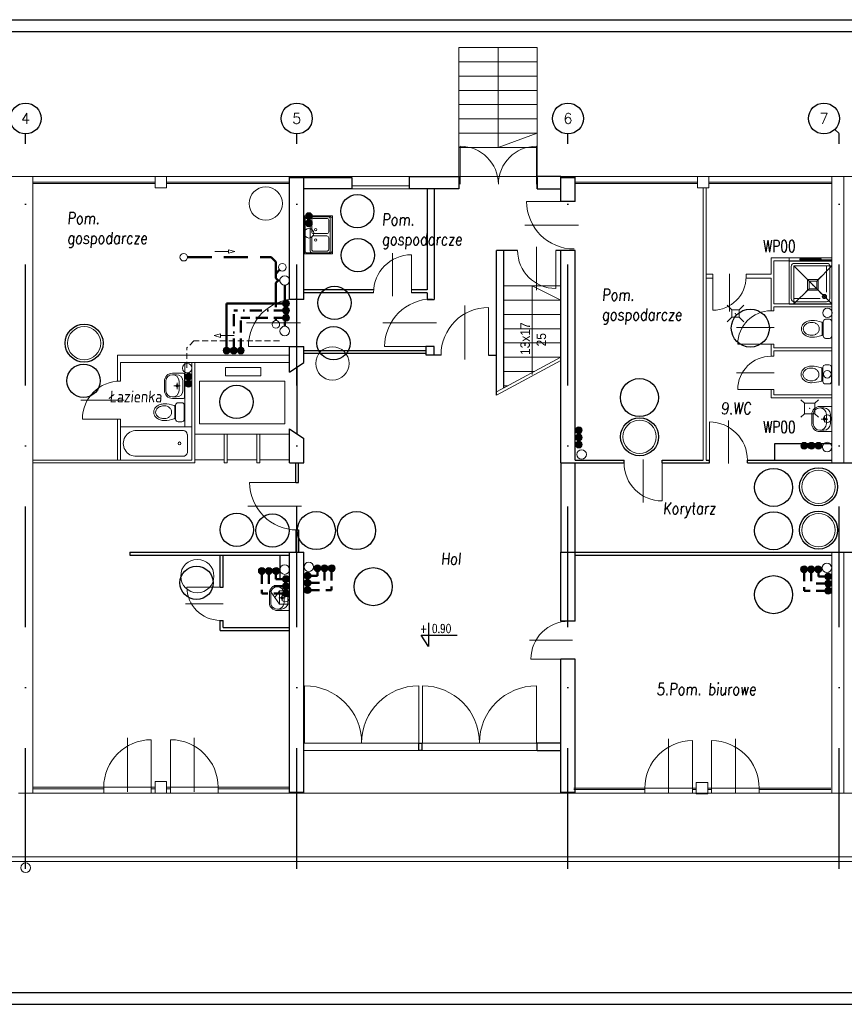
# Model space of a CAD drawing. Header units: millimetres. Extents: x -6513 to 30474, y -6915 to 65597.
# Tile 37 of 256: x -902 to 831, y 541 to 2610. Entities that reach past the tile are written whole.
import ezdxf
from ezdxf.enums import TextEntityAlignment as Align

# ---------------------------------------------------------------- set-up
doc = ezdxf.new("R2010")
doc.units = ezdxf.units.MM
for name, pattern in [('DASHDOTX2', [50.8, 25.4, -12.7, 0, -12.7]), ('DASHEDX2', [38.1, 25.4, -12.7]), ('HIDDEN', [0.375, 0.25, -0.125])]:
    doc.linetypes.add(name, pattern=pattern)
doc.layers.get('0').update_dxf_attribs({"color": 8})
for name, color, linetype, lineweight in [('A-opis', 8, 'Continuous', 25), ('A_cienka', 8, 'Continuous', 5), ('A_linia przekroj', 8, 'Continuous', 25), ('A_meble', 8, 'Continuous', 0), ('A_opisy', 8, 'Continuous', 13), ('A_warstwy', 8, 'Continuous', 9), ('A_widok', 8, 'Continuous', 13), ('CH-KD-ZEWN-RD', 8, 'Continuous', 20), ('CH-KS-WEWN-ISTN-PION-NR', 8, 'Continuous', 20), ('CH-KS-WEWN-ISTN-PRZEWÓD-EL-POMOCNICZE', 8, 'Continuous', 9), ('CH-KS-WEWN-ISTN-PRZEWÓD-NAD-POSADZKĄ', 8, 'HIDDEN', 13), ('CH-KS-WEWN-ISTN-PRZYBORY', 8, 'Continuous', 9), ('CH-KS-WEWN-ISTN-WPUST', 8, 'Continuous', 13), ('CH-KS-WEWN-PION', 8, 'Continuous', 20), ('CH-KS-WEWN-PION-NR', 8, 'Continuous', 25), ('CH-KS-WEWN-PODEJŚCIA', 8, 'Continuous', 20), ('CH-KS-WEWN-PRZEWÓD-EL-POMOCNICZE', 8, 'Continuous', 20), ('CH-KS-WEWN-PRZEWÓD-NAD-POSADZKĄ', 8, 'DASHEDX2', 50), ('CH-KS-WEWN-WPUST', 8, 'Continuous', 20), ('CH-KS-WEWN-WPUST-NR', 8, 'Continuous', 20), ('CH-W-WEWN-INOX-PION', 8, 'Continuous', 20), ('CH-W-WEWN-INOX-PION-NR', 8, 'Continuous', 25), ('CH-W-WEWN-INOX-PRZEWÓD-CIEPŁA', 8, 'DASHEDX2', 50), ('CH-W-WEWN-INOX-PRZEWÓD-CYRKULACJA', 8, 'DASHDOTX2', 50), ('CH-W-WEWN-INOX-PRZEWÓD-ZIMNA', 8, 'Continuous', 50), ('CH-W-WEWN-ISTN-BATERIE', 8, 'Continuous', 9), ('R-TABELKA', 8, 'Continuous', 25), ('snitarne archwig nowe', 8, 'Continuous', 9)]:
    doc.layers.add(name, color=color, linetype=linetype, lineweight=lineweight)
doc.layers.add('A-osie', color=8, linetype='DASHDOTX2')
doc.styles.add('ROMA', font='romans.shx', dxfattribs={"width": 0.75})
doc.styles.add('ROMANSS', font='romans.shx', dxfattribs={"width": 0.8, "oblique": 5})
doc.styles.add('SIMPLEXD', font='SIMPLEX.SHX', dxfattribs={"width": 0.6})
doc.styles.get("Standard").update_dxf_attribs({"font": 'txt.shx', "width": 0.9})
doc.styles.add('styl Arial', font='ARIAL.TTF', dxfattribs={"width": 0.9})

# ---------------------------------------------------------------- blocks, each defined once
blk = doc.blocks.new('drzwi schem')
at = {"color": 252, "ltscale": 10}
blk.add_line((0.5, -0.093), (0.5, 1.04), dxfattribs=at)
at = {"color": 252}
blk.add_line((0, 0), (0, 1), dxfattribs=at)
blk.add_arc((0, 0), 1, 0, 90, dxfattribs=at)
blk = doc.blocks.new('SAN8')
at = {"layer": 'CH-KS-WEWN-ISTN-PRZYBORY'}
for p, q in [((-24, -0.268), (-23, 0)), ((-23, 0), (23, 0)), ((23, 0), (24, -0.268)), ((-25, -2), (-24.7321, -1)), ((-25, -24), (-25, -2)), ((-24.7321, -1), (-24, -0.268)), ((-22.1111, -16.1989), (-22.1111, -24.1146)), ((-9.1111, -3.1989), (9.1111, -3.1989)), ((8.9289, -10.9324), (-8.9289, -10.9324)), ((5.8704, -14.7992), (-6.4336, -14.7992)), ((-1.6996, -14.0952), (-1.8397, -14.7992)), ((-1.8397, -14.7992), (-1.6996, -15.5032)), ((-1.3009, -13.4984), (-1.6996, -14.0952)), ((-1.6996, -15.5032), (-1.3009, -16.1)), ((-0.704, -13.0995), (-1.3009, -13.4984)), ((-1.3009, -16.1), (-0.704, -16.4988)), ((0, -12.9595), (-0.704, -13.0995)), ((-0.704, -16.4988), (0, -16.6389)), ((0, -21.4207), (0, -8.4592)), ((0.704, -13.0995), (0, -12.9595)), ((0, -16.6389), (0.704, -16.4988)), ((1.3009, -13.4984), (0.704, -13.0995)), ((0.704, -16.4988), (1.3009, -16.1)), ((1.6996, -14.0952), (1.3009, -13.4984)), ((1.3009, -16.1), (1.6996, -15.5032)), ((1.8397, -14.7992), (1.6996, -14.0952)), ((1.6996, -15.5032), (1.8397, -14.7992)), ((22.1111, -24.1146), (22.1111, -16.1989)), ((24, -0.268), (24.732, -1)), ((24.732, -1), (25, -2)), ((25, -2), (25, -24)), ((-8.9289, -37.2968), (8.9289, -37.2968)), ((9.2257, -40.0035), (-9.2257, -40.0035))]:
    blk.add_line(p, q, dxfattribs=at)
for centre, radius, start, end in [((-9.1111, -16.1989), 13, 90, 180), ((-8.9289, -24.1146), 13.1822, 90, 270), ((8.9289, -24.1146), 13.1822, 270, 90), ((9.1111, -16.1989), 13, 0, 90), ((-9.1111, -24.1146), 15.8893, 179.586731, 269.586792), ((9.1111, -24.1146), 15.8893, 270.413269, 0.413269)]:
    blk.add_arc(centre, radius, start, end, dxfattribs=at)
blk = doc.blocks.new('ZZ-80-60')
at = {"layer": 'CH-KS-WEWN-ISTN-PRZYBORY'}
for p, q in [((0, 59), (80, 59)), ((2, 5), (2, 54)), ((6, 58), (74, 58)), ((78, 54), (78, 5)), ((74, 1), (6, 1))]:
    blk.add_line(p, q, dxfattribs=at)
blk.add_lwpolyline([(80, 0), (0, 0), (0, 60), (80, 60)], close=True, dxfattribs=at)
for points in [[(78, 43), (78, 9, -0.414214), (74, 5), (6, 5, -0.414214), (2, 9), (2, 43, -0.414214), (6, 47), (74, 47, -0.414214)], [(33.5, 8), (9.5, 8, -0.414214), (5.5, 12), (5.5, 40, -0.414214), (9.5, 44), (33.5, 44, -0.414214), (37.5, 40), (37.5, 12, -0.414214)], [(46.5, 8), (70.5, 8, 0.414214), (74.5, 12), (74.5, 40, 0.414214), (70.5, 44), (46.5, 44, 0.414214), (42.5, 40), (42.5, 12, 0.414214)]]:
    blk.add_lwpolyline(points, format="xyb", close=True, dxfattribs=at)
for centre in [(29, 35.5), (51, 35.5)]:
    blk.add_circle(centre, 2.5, dxfattribs=at)
for centre, start, end in [((6, 54), 90, 180), ((74, 54), 0, 90), ((6, 5), 180, 270), ((74, 5), 270, 360)]:
    blk.add_arc(centre, 4, start, end, dxfattribs=at)
blk = doc.blocks.new('NATRYSK')
at = {"layer": 'CH-KS-WEWN-ISTN-PRZYBORY'}
for p, q in [((-700, 700), (-185, 185)), ((-100, 220), (-100, 700)), ((-700, 100), (-220, 100))]:
    blk.add_line(p, q, dxfattribs=at)
blk.add_lwpolyline([(-800, 800), (-800, 0), (0, 0), (0, 800)], close=True, dxfattribs=at)
blk.add_lwpolyline([(-760, 700), (-760, 90, 0.414214), (-710, 40), (-100, 40, 0.414214), (-40, 100), (-40, 700, 0.414214), (-100, 760), (-700, 760, 0.414214)], format="xyb", close=True, dxfattribs=at)
for radius in [40, 25]:
    blk.add_circle((-140, 140), radius, dxfattribs=at)
blk = doc.blocks.new('WP-istn')
at = {"layer": 'CH-KS-WEWN-ISTN-WPUST'}
for p, q in [((-7.5, 7.5), (-17.5, 17.5)), ((7.5, 7.5), (-7.5, 7.5)), ((-7.5, 7.5), (-7.5, -7.5)), ((7.5, 7.5), (17.5, 17.5)), ((7.5, -7.5), (7.5, 7.5)), ((-7.5, -7.5), (-17.5, -17.5)), ((-7.5, -7.5), (7.5, -7.5)), ((7.5, -7.5), (17.5, -17.5))]:
    blk.add_line(p, q, dxfattribs=at)
blk.add_point((0, 0), dxfattribs=at)
blk = doc.blocks.new('MU-STOJĄCA')
at = {"layer": 'CH-KS-WEWN-ISTN-PRZYBORY'}
for p, q in [((15, 0), (-15, 0)), ((-20, -5), (-20, -13)), ((15, -18), (-15, -18)), ((12.1, -20), (-12.1, -20)), ((20, -5), (20, -13))]:
    blk.add_line(p, q, dxfattribs=at)
for points in [[(13.5, -42, 0.086436), (12.4, -35.9, 0.092654), (9.5, -31, 0.103059), (5.1, -27.6, 0.111854), (0, -26.4, 0.111854), (-5.1, -27.6, 0.103059), (-9.5, -31, 0.092654), (-12.4, -35.9, 0.086436), (-13.5, -42, 0.086436)], [(-17.5, -42, 0.07974), (-16.1, -50.6, 0.08865), (-12.4, -57.6, 0.10507), (-6.5, -62.4, 0.120602), (0, -64, 0.120602), (6.5, -62.4, 0.10507), (12.4, -57.6, 0.08865), (16.1, -50.6, 0.07974), (17.5, -42, 0.07974)], [(-13.5, -42, 0.07974), (-12.3, -49.4, 0.08865), (-9.2, -55.1, 0.10507), (-4.6, -58.9, 0.120602), (0, -60, 0.120602), (4.6, -58.9, 0.10507), (9.2, -55.1, 0.08865), (12.3, -49.4, 0.07974), (13.5, -42, 0.07974)]]:
    blk.add_lwpolyline(points, format="xyb", dxfattribs=at)
for centre, radius, start, end in [((-15, -5), 5, 90, 180), ((-15, -13), 5, 180, 270), ((-12.1, -22), 2, 90, 160.6961), ((12.1, -22), 2, 19.3039, 90), ((15, -5), 5, 0, 90), ((15, -13), 5, 270, 0), ((45, -42), 62.5, 160.6961, 180), ((-45, -42), 62.5, 0, 19.3039)]:
    blk.add_arc(centre, radius, start, end, dxfattribs=at)
blk = doc.blocks.new('W-150-70')
at = {"layer": 'CH-KS-WEWN-ISTN-PRZYBORY'}
for p, q in [((150, 70), (0, 70)), ((0, 70), (0, 0)), ((150, 0), (150, 70)), ((9.4, 16.4), (9.4, 54.2)), ((18.7, 61.9), (118, 61.9)), ((0, 0), (150, 0)), ((117.8, 8), (17.8, 8))]:
    blk.add_line(p, q, dxfattribs=at)
blk.add_circle((25.8, 35), 3, dxfattribs=at)
for centre, radius, start, end in [((17.9, 53.4), 8.56, 85.0918, 174.7176), ((117.1, 35), 27, 268.3632, 92.0956), ((17.9, 16.4), 8.44, 180.3908, 269.6707)]:
    blk.add_arc(centre, radius, start, end, dxfattribs=at)
blk = doc.blocks.new('WP')
at = {"layer": 'CH-KS-WEWN-WPUST'}
for p, q in [((-18.3, 18.3), (-11.2, 11.2)), ((-11.2, 11.2), (11.2, 11.2)), ((-11.2, 11.2), (-11.2, -11.2)), ((18.3, 18.3), (11.2, 11.2)), ((11.2, 11.2), (11.2, -11.2)), ((-11.2, -11.2), (-18.3, -18.3)), ((-11.2, -11.2), (11.2, -11.2)), ((11.2, -11.2), (18.3, -18.3))]:
    blk.add_line(p, q, dxfattribs=at)
blk.add_point((0, 0), dxfattribs=at)

msp = doc.modelspace()

# ---------------------------------------------------------------- hatches: boundary and pattern name
at = {"layer": 'CH-W-WEWN-INOX-PION'}
h = msp.add_hatch(color=256, dxfattribs=at)
h.paths.add_polyline_path([(-301.389, 2197.37, -0.41806339), (-294.213, 2204.64, -0.41806339), (-287.037, 2197.37)])
h.paths.add_polyline_path([(-287.037, 2197.37, -0.41037418), (-294.213, 2190.287, -0.41037418), (-301.389, 2197.37)])
h = msp.add_hatch(color=256, dxfattribs=at)
h.paths.add_polyline_path([(-301.389, 2182.37, -0.41806339), (-294.213, 2189.64, -0.41806339), (-287.037, 2182.37)])
h.paths.add_polyline_path([(-287.037, 2182.37, -0.41037418), (-294.213, 2175.287, -0.41037418), (-301.389, 2182.37)])
h = msp.add_hatch(color=256, dxfattribs=at)
h.paths.add_polyline_path([(-335.07, 2013.987, -0.41806339), (-342.246, 2006.716, -0.41806339), (-349.422, 2013.987)])
h.paths.add_polyline_path([(-349.422, 2013.987, -0.41037418), (-342.246, 2021.069, -0.41037418), (-335.07, 2013.987)])
h = msp.add_hatch(color=256, dxfattribs=at)
h.paths.add_polyline_path([(-335.07, 1998.987, -0.41806339), (-342.246, 1991.716, -0.41806339), (-349.422, 1998.987)])
h.paths.add_polyline_path([(-349.422, 1998.987, -0.41037418), (-342.246, 2006.069, -0.41037418), (-335.07, 1998.987)])
h = msp.add_hatch(color=256, dxfattribs=at)
h.paths.add_polyline_path([(-335.07, 1983.987, -0.41806339), (-342.246, 1976.716, -0.41806339), (-349.422, 1983.987)])
h.paths.add_polyline_path([(-349.422, 1983.987, -0.41037418), (-342.246, 1991.069, -0.41037418), (-335.07, 1983.987)])
h = msp.add_hatch(color=256, dxfattribs=at)
h.paths.add_polyline_path([(-467.331, 1922.086, -0.41806339), (-460.061, 1914.91, -0.41806339), (-467.331, 1907.734)])
h.paths.add_polyline_path([(-467.331, 1907.734, -0.41037418), (-474.413, 1914.91, -0.41037418), (-467.331, 1922.086)])
h = msp.add_hatch(color=256, dxfattribs=at)
h.paths.add_polyline_path([(-452.331, 1922.086, -0.41806339), (-445.061, 1914.91, -0.41806339), (-452.331, 1907.734)])
h.paths.add_polyline_path([(-452.331, 1907.734, -0.41037418), (-459.413, 1914.91, -0.41037418), (-452.331, 1922.086)])
h = msp.add_hatch(color=256, dxfattribs=at)
h.paths.add_polyline_path([(-437.331, 1922.086, -0.41806339), (-430.061, 1914.91, -0.41806339), (-437.331, 1907.734)])
h.paths.add_polyline_path([(-437.331, 1907.734, -0.41037418), (-444.413, 1914.91, -0.41037418), (-437.331, 1922.086)])
h = msp.add_hatch(color=256, dxfattribs=at)
h.paths.add_polyline_path([(-540.257, 1860.269, -0.41806339), (-547.433, 1852.999, -0.41806339), (-554.608, 1860.269)])
h.paths.add_polyline_path([(-554.608, 1860.269, -0.41037418), (-547.433, 1867.352, -0.41037418), (-540.257, 1860.269)])
h = msp.add_hatch(color=256, dxfattribs=at)
h.paths.add_polyline_path([(-540.257, 1845.269, -0.41806339), (-547.433, 1837.999, -0.41806339), (-554.608, 1845.269)])
h.paths.add_polyline_path([(-554.608, 1845.269, -0.41037418), (-547.433, 1852.352, -0.41037418), (-540.257, 1845.269)])
h = msp.add_hatch(color=256, dxfattribs=at)
h.paths.add_polyline_path([(280.39, 1747.14, 0.41806339), (273.214, 1754.41, 0.41806339), (266.038, 1747.14)])
h.paths.add_polyline_path([(266.038, 1747.14, 0.41037418), (273.214, 1740.057, 0.41037418), (280.39, 1747.14)])
h = msp.add_hatch(color=256, dxfattribs=at)
h.paths.add_polyline_path([(280.39, 1732.14, 0.41806339), (273.214, 1739.41, 0.41806339), (266.038, 1732.14)])
h.paths.add_polyline_path([(266.038, 1732.14, 0.41037418), (273.214, 1725.057, 0.41037418), (280.39, 1732.14)])
h = msp.add_hatch(color=256, dxfattribs=at)
h.paths.add_polyline_path([(280.39, 1717.14, 0.41806339), (273.214, 1724.41, 0.41806339), (266.038, 1717.14)])
h.paths.add_polyline_path([(266.038, 1717.14, 0.41037418), (273.214, 1710.057, 0.41037418), (280.39, 1717.14)])
h = msp.add_hatch(color=256, dxfattribs=at)
h.paths.add_polyline_path([(747.089, 1721.929, -0.41806339), (754.359, 1714.753, -0.41806339), (747.089, 1707.577)])
h.paths.add_polyline_path([(747.089, 1707.577, -0.41037418), (740.006, 1714.753, -0.41037418), (747.089, 1721.929)])
h = msp.add_hatch(color=256, dxfattribs=at)
h.paths.add_polyline_path([(762.089, 1721.929, -0.41806339), (769.359, 1714.753, -0.41806339), (762.089, 1707.577)])
h.paths.add_polyline_path([(762.089, 1707.577, -0.41037418), (755.006, 1714.753, -0.41037418), (762.089, 1721.929)])
h = msp.add_hatch(color=256, dxfattribs=at)
h.paths.add_polyline_path([(777.089, 1721.929, -0.41806339), (784.359, 1714.753, -0.41806339), (777.089, 1707.577)])
h.paths.add_polyline_path([(777.089, 1707.577, -0.41037418), (770.006, 1714.753, -0.41037418), (777.089, 1721.929)])
h = msp.add_hatch(color=256, dxfattribs=at)
h.paths.add_polyline_path([(-393.339, 1444.488, 0.41806339), (-386.068, 1451.664, 0.41806339), (-393.339, 1458.84)])
h.paths.add_polyline_path([(-393.339, 1458.84, 0.41037418), (-400.421, 1451.664, 0.41037418), (-393.339, 1444.488)])
h = msp.add_hatch(color=256, dxfattribs=at)
h.paths.add_polyline_path([(-378.339, 1444.488, 0.41806339), (-371.068, 1451.664, 0.41806339), (-378.339, 1458.84)])
h.paths.add_polyline_path([(-378.339, 1458.84, 0.41037418), (-385.421, 1451.664, 0.41037418), (-378.339, 1444.488)])
h = msp.add_hatch(color=256, dxfattribs=at)
h.paths.add_polyline_path([(-363.339, 1444.488, 0.41806339), (-356.068, 1451.664, 0.41806339), (-363.339, 1458.84)])
h.paths.add_polyline_path([(-363.339, 1458.84, 0.41037418), (-370.421, 1451.664, 0.41037418), (-363.339, 1444.488)])
h = msp.add_hatch(color=256, dxfattribs=at)
h.paths.add_polyline_path([(-276.119, 1450.094, -0.41806339), (-283.39, 1457.27, -0.41806339), (-276.119, 1464.445)])
h.paths.add_polyline_path([(-276.119, 1464.445, -0.41037418), (-269.037, 1457.27, -0.41037418), (-276.119, 1450.094)])
h = msp.add_hatch(color=256, dxfattribs=at)
h.paths.add_polyline_path([(-261.119, 1450.094, -0.41806339), (-268.39, 1457.27, -0.41806339), (-261.119, 1464.445)])
h.paths.add_polyline_path([(-261.119, 1464.445, -0.41037418), (-254.037, 1457.27, -0.41037418), (-261.119, 1450.094)])
h = msp.add_hatch(color=256, dxfattribs=at)
h.paths.add_polyline_path([(-246.119, 1450.094, -0.41806339), (-253.39, 1457.27, -0.41806339), (-246.119, 1464.445)])
h.paths.add_polyline_path([(-246.119, 1464.445, -0.41037418), (-239.037, 1457.27, -0.41037418), (-246.119, 1450.094)])
h = msp.add_hatch(color=256, dxfattribs=at)
h.paths.add_polyline_path([(746.661, 1448.088, 0.41806339), (753.932, 1455.264, 0.41806339), (746.661, 1462.44)])
h.paths.add_polyline_path([(746.661, 1462.44, 0.41037418), (739.579, 1455.264, 0.41037418), (746.661, 1448.088)])
h = msp.add_hatch(color=256, dxfattribs=at)
h.paths.add_polyline_path([(761.661, 1448.088, 0.41806339), (768.932, 1455.264, 0.41806339), (761.661, 1462.44)])
h.paths.add_polyline_path([(761.661, 1462.44, 0.41037418), (754.579, 1455.264, 0.41037418), (761.661, 1448.088)])
h = msp.add_hatch(color=256, dxfattribs=at)
h.paths.add_polyline_path([(776.661, 1448.088, 0.41806339), (783.932, 1455.264, 0.41806339), (776.661, 1462.44)])
h.paths.add_polyline_path([(776.661, 1462.44, 0.41037418), (769.579, 1455.264, 0.41037418), (776.661, 1448.088)])
h = msp.add_hatch(color=256, dxfattribs=at)
h.paths.add_polyline_path([(-335.234, 1434.358, 0.41806339), (-342.41, 1441.629, 0.41806339), (-349.586, 1434.358)])
h.paths.add_polyline_path([(-349.586, 1434.358, 0.41037418), (-342.41, 1427.276, 0.41037418), (-335.234, 1434.358)])
h = msp.add_hatch(color=256, dxfattribs=at)
h.paths.add_polyline_path([(-289.791, 1441.307, 0.41806339), (-296.967, 1448.578, 0.41806339), (-304.143, 1441.307)])
h.paths.add_polyline_path([(-304.143, 1441.307, 0.41037418), (-296.967, 1434.225, 0.41037418), (-289.791, 1441.307)])
h = msp.add_hatch(color=256, dxfattribs=at)
h.paths.add_polyline_path([(-289.791, 1426.307, 0.41806339), (-296.967, 1433.578, 0.41806339), (-304.143, 1426.307)])
h.paths.add_polyline_path([(-304.143, 1426.307, 0.41037418), (-296.967, 1419.225, 0.41037418), (-289.791, 1426.307)])
h = msp.add_hatch(color=256, dxfattribs=at)
h.paths.add_polyline_path([(804.836, 1439.788, 0.41806339), (797.66, 1447.058, 0.41806339), (790.484, 1439.788)])
h.paths.add_polyline_path([(790.484, 1439.788, 0.41037418), (797.66, 1432.705, 0.41037418), (804.836, 1439.788)])
h = msp.add_hatch(color=256, dxfattribs=at)
h.paths.add_polyline_path([(804.836, 1424.788, 0.41806339), (797.66, 1432.058, 0.41806339), (790.484, 1424.788)])
h.paths.add_polyline_path([(790.484, 1424.788, 0.41037418), (797.66, 1417.705, 0.41037418), (804.836, 1424.788)])
h = msp.add_hatch(color=256, dxfattribs=at)
h.paths.add_polyline_path([(-335.234, 1419.358, 0.41806339), (-342.41, 1426.629, 0.41806339), (-349.586, 1419.358)])
h.paths.add_polyline_path([(-349.586, 1419.358, 0.41037418), (-342.41, 1412.276, 0.41037418), (-335.234, 1419.358)])
h = msp.add_hatch(color=256, dxfattribs=at)
h.paths.add_polyline_path([(-335.234, 1404.358, 0.41806339), (-342.41, 1411.629, 0.41806339), (-349.586, 1404.358)])
h.paths.add_polyline_path([(-349.586, 1404.358, 0.41037418), (-342.41, 1397.276, 0.41037418), (-335.234, 1404.358)])
h = msp.add_hatch(color=256, dxfattribs=at)
h.paths.add_polyline_path([(-289.791, 1411.307, 0.41806339), (-296.967, 1418.578, 0.41806339), (-304.143, 1411.307)])
h.paths.add_polyline_path([(-304.143, 1411.307, 0.41037418), (-296.967, 1404.225, 0.41037418), (-289.791, 1411.307)])
h = msp.add_hatch(color=256, dxfattribs=at)
h.paths.add_polyline_path([(804.836, 1409.788, 0.41806339), (797.66, 1417.058, 0.41806339), (790.484, 1409.788)])
h.paths.add_polyline_path([(790.484, 1409.788, 0.41037418), (797.66, 1402.705, 0.41037418), (804.836, 1409.788)])

# ---------------------------------------------------------------- linework, layer by layer
for p, q in [((235.397, 1678.737), (235.397, 1490.737)), ((265.397, 1490.737), (265.397, 1678.737))]:
    msp.add_line(p, q)
at = {"layer": 'A-opis', "color": 9, "ltscale": 0.1}
for p, q in [((-42.549, 1342.33), (-42.549, 1293.101)), ((-42.549, 1293.101), (-58.381, 1316.681)), ((-58.381, 1316.681), (17.517, 1316.681))]:
    msp.add_line(p, q, dxfattribs=at)
at = {"layer": 'A-osie', "ltscale": 10}
for p, q in [((-889.603, 825.294), (-889.603, 2370.209)), ((-319.603, 825.294), (-319.603, 2370.209)), ((250.397, 825.294), (250.397, 2370.209)), ((811.54, 2379.728), (820.397, 2370.872)), ((820.397, 825.294), (820.397, 2370.209))]:
    msp.add_line(p, q, dxfattribs=at)
at = {"layer": 'A-osie', "linetype": 'Continuous'}
for centre in [(-889.603, 2402.709), (-319.603, 2402.709), (250.397, 2402.709), (788.559, 2402.709)]:
    msp.add_circle(centre, 32.5, dxfattribs=at)
at = {"layer": 'A_cienka'}
for p, q in [((103.397, 2551.881), (103.397, 2341.881)), ((103.397, 2341.881), (185.397, 2371.881)), ((-2584.603, 2280.737), (3699.397, 2280.737)), ((-617.226, 2268.737), (-874.603, 2268.737)), ((-617.226, 2265.737), (-874.603, 2265.737)), ((-593.226, 2268.737), (-334.603, 2268.737)), ((-593.226, 2265.737), (-334.603, 2265.737)), ((-203.603, 2260.844), (-82.603, 2260.844)), ((522.774, 2268.737), (265.397, 2268.737)), ((522.774, 2265.737), (265.397, 2265.737)), ((546.774, 2268.737), (805.397, 2268.737)), ((546.774, 2265.737), (805.397, 2265.737)), ((-203.603, 2254.844), (-82.603, 2254.844)), ((782.897, 2107.77), (737.897, 2107.77)), ((737.897, 2105.77), (737.897, 2107.77)), ((782.897, 2105.77), (737.897, 2105.77)), ((805.397, 2105.77), (760.397, 2105.77)), ((760.397, 2103.77), (760.397, 2105.77)), ((805.397, 2103.77), (760.397, 2103.77)), ((782.897, 2105.77), (782.897, 2107.77)), ((805.397, 2103.77), (805.397, 2105.77)), ((175.397, 1864.333), (175.397, 2050.819)), ((175.397, 2050.819), (235.397, 2020.819)), ((235.397, 1900.819), (100.397, 1827.846)), ((235.397, 1893.999), (100.397, 1821.025)), ((-303.213, 1090.165), (-303.213, 1210.165)), ((-63.24, 1090.165), (-63.24, 1210.165)), ((-55.532, 1090.165), (-55.532, 1210.165)), ((184.442, 1090.165), (184.442, 1210.165)), ((-617.226, 996.737), (-874.603, 996.737)), ((-725.451, 993.737), (-874.603, 993.737)), ((-617.226, 993.737), (-625.451, 993.737)), ((-593.226, 996.737), (-334.603, 996.737)), ((-593.226, 993.737), (-585.002, 993.737)), ((-485.002, 993.737), (-334.603, 993.737)), ((520.274, 994.844), (262.897, 994.844)), ((544.274, 994.844), (802.897, 994.844)), ((-904.603, 984.737), (3159.397, 984.737)), ((412.067, 991.844), (262.897, 991.844)), ((520.274, 991.844), (512.067, 991.844)), ((544.274, 991.844), (552.498, 991.844)), ((652.498, 991.844), (802.897, 991.844))]:
    msp.add_line(p, q, dxfattribs=at)
at = {"layer": 'A_cienka', "ltscale": 10}
for p, q in [((175.397, 1890.074), (175.397, 1988.591)), ((-304.603, 1089.433), (185.397, 1089.433)), ((-304.603, 1074.433), (185.397, 1074.433)), ((-725.451, 996.737), (-725.451, 984.737)), ((-625.451, 996.737), (-625.451, 984.737)), ((-585.002, 996.737), (-585.002, 984.737)), ((-485.002, 996.737), (-485.002, 984.737)), ((412.067, 996.737), (412.067, 984.737)), ((512.067, 996.737), (512.067, 984.737)), ((552.498, 996.737), (552.498, 984.737)), ((652.498, 996.737), (652.498, 984.737))]:
    msp.add_line(p, q, dxfattribs=at)
at = {"layer": 'A_cienka'}
for centre, start, end in [((-303.213, 1090.165), 0, 90), ((-63.24, 1090.165), 90, 180), ((-55.532, 1090.165), 0, 90), ((184.442, 1090.165), 90, 180)]:
    msp.add_arc(centre, 120, start, end, dxfattribs=at)
at = {"layer": 'A_linia przekroj'}
for p, q in [((-334.603, 2022.456), (-334.603, 2280.737)), ((-334.603, 2278.844), (-304.603, 2278.844)), ((-304.603, 2021.922), (-304.603, 2280.737)), ((-304.603, 2278.844), (-203.603, 2278.844)), ((-203.603, 2278.844), (-203.603, 2254.844)), ((-82.603, 2254.844), (-82.603, 2280.737)), ((-82.603, 2280.737), (21.397, 2280.737)), ((21.397, 2280.737), (21.397, 2254.844)), ((185.397, 2254.844), (185.397, 2280.737)), ((235.397, 2280.737), (185.397, 2280.737)), ((185.397, 2278.844), (185.397, 2254.844)), ((235.397, 2228.399), (235.397, 2280.737)), ((235.397, 2278.844), (265.397, 2278.844)), ((265.397, 2228.399), (265.397, 2280.737)), ((-203.603, 2254.844), (-304.603, 2254.844)), ((21.397, 2254.844), (-82.603, 2254.844)), ((-45.603, 2254.844), (-45.603, 2042.384)), ((-30.603, 2254.844), (-30.603, 2021.922)), ((185.397, 2254.844), (235.397, 2254.844)), ((265.397, 2228.399), (235.397, 2228.399)), ((100.397, 1821.025), (100.397, 2125.355)), ((144.624, 2125.355), (100.397, 2125.355)), ((115.397, 1835.954), (115.397, 2125.355)), ((265.397, 2125.355), (224.624, 2125.355)), ((235.397, 1678.737), (235.397, 2125.355)), ((265.397, 1684.737), (265.397, 2125.355)), ((-158.109, 2042.384), (-304.603, 2042.384)), ((-158.334, 2036.384), (-304.603, 2036.384)), ((-45.603, 2042.384), (-78.334, 2042.384)), ((-45.603, 2036.384), (-78.334, 2036.384)), ((-45.603, 2036.384), (-45.603, 2021.922)), ((-304.603, 2021.922), (-334.603, 2021.922)), ((-45.603, 2021.922), (-30.603, 2021.922)), ((-334.603, 1869.33), (-334.603, 1923.337)), ((-334.603, 1923.337), (-304.603, 1923.337)), ((-304.603, 1890.053), (-304.603, 1923.337)), ((-48.142, 1914.567), (-304.603, 1914.567)), ((-48.142, 1908.567), (-304.603, 1908.567)), ((-30.603, 1905.798), (-16.405, 1905.798)), ((83.576, 1905.505), (100.397, 1905.505)), ((-334.603, 1869.33), (-304.603, 1890.053)), ((-319.603, 1879.691), (-319.603, 1740.129)), ((-334.603, 1678.737), (-334.603, 1750.49)), ((-334.603, 1750.49), (-304.603, 1729.767)), ((-304.603, 1678.737), (-304.603, 1729.767)), ((685.397, 1684.737), (685.397, 1719.737)), ((685.397, 1719.737), (805.397, 1719.737)), ((-334.603, 1678.737), (-304.603, 1678.737)), ((-321.772, 1637.824), (-321.772, 1678.737)), ((-315.772, 1637.824), (-315.772, 1678.737)), ((235.397, 1678.737), (368.295, 1678.737)), ((265.397, 1684.737), (368.295, 1684.737)), ((368.295, 1678.737), (368.295, 1684.737)), ((448.295, 1684.737), (534.774, 1684.737)), ((448.295, 1678.737), (448.295, 1684.737)), ((448.295, 1678.737), (547.738, 1678.737)), ((540.774, 1684.737), (547.738, 1684.737)), ((547.738, 1678.737), (547.738, 1684.737)), ((627.738, 1684.737), (805.397, 1684.737)), ((627.738, 1678.737), (627.738, 1684.737)), ((627.738, 1678.737), (1017.02, 1678.737)), ((-321.772, 1637.824), (-315.772, 1637.824)), ((-321.772, 1537.824), (-321.772, 1490.737)), ((-321.772, 1537.824), (-315.772, 1537.824)), ((-315.772, 1537.824), (-315.772, 1490.737)), ((-670.505, 1490.737), (-334.603, 1490.737)), ((-670.505, 1490.737), (-670.505, 1484.737)), ((-334.603, 984.737), (-334.603, 1490.737)), ((-334.603, 1490.737), (-304.603, 1490.737)), ((-304.603, 984.737), (-304.603, 1490.737)), ((235.397, 1346.057), (235.397, 1490.737)), ((235.397, 1490.737), (948.519, 1490.737)), ((265.397, 1346.057), (265.397, 1490.737)), ((-670.505, 1484.737), (-334.603, 1484.737)), ((-480.603, 1417.742), (-480.603, 1484.737)), ((-474.603, 1417.742), (-474.603, 1484.737)), ((-354.603, 1434.737), (-354.603, 1484.737)), ((265.397, 1484.737), (805.397, 1484.737)), ((-354.603, 1434.737), (-334.603, 1434.737)), ((-480.603, 1417.742), (-474.603, 1417.742)), ((-480.603, 1326.686), (-480.603, 1347.742)), ((-480.603, 1347.742), (-474.603, 1347.742)), ((-474.603, 1332.686), (-474.603, 1347.742)), ((265.397, 1346.057), (235.397, 1346.057)), ((-480.603, 1326.686), (-334.603, 1326.686)), ((-474.603, 1332.686), (-334.603, 1332.686)), ((235.397, 984.737), (235.397, 1266.057)), ((265.397, 1266.057), (235.397, 1266.057)), ((265.397, 984.737), (265.397, 1266.057)), ((185.397, 1074.433), (185.397, 1089.433)), ((235.397, 1089.433), (185.397, 1089.433)), ((185.397, 1074.433), (235.397, 1074.433)), ((-334.603, 986.63), (-304.603, 986.63)), ((235.397, 986.63), (265.397, 986.63))]:
    msp.add_line(p, q, dxfattribs=at)
for points in [[(-30.603, 1923.337), (-48.142, 1923.337), (-48.142, 1905.798), (-30.603, 1905.798)], [(-62.815, 1089.433), (-56.391, 1089.433), (-56.391, 1074.433), (-62.815, 1074.433)]]:
    msp.add_lwpolyline(points, close=True, dxfattribs=at)
at = {"layer": 'A_meble'}
msp.add_lwpolyline([(-469.41, 1879.031), (-395.346, 1879.031), (-395.346, 1861.561), (-469.41, 1861.561)], close=True, dxfattribs=at)
at = {"layer": 'A_opisy'}
for p, q in [((24.119, 2264.405), (24.119, 2344.405)), ((184.119, 2264.405), (184.119, 2344.405))]:
    msp.add_line(p, q, dxfattribs=at)
for centre, start, end in [((24.119, 2264.405), 0, 90), ((184.119, 2264.405), 90, 180)]:
    msp.add_arc(centre, 80, start, end, dxfattribs=at)
at = {"layer": 'A_warstwy'}
for p, q in [((3159.397, 850.737), (-1163.226, 850.737)), ((3159.397, 840.737), (-2614.603, 840.737))]:
    msp.add_line(p, q, dxfattribs=at)
at = {"layer": 'A_widok', "ltscale": 5}
for p, q in [((21.397, 2280.737), (21.397, 2551.881)), ((21.397, 2551.881), (185.397, 2551.881)), ((185.397, 2278.844), (185.397, 2551.881)), ((21.397, 2521.881), (185.397, 2521.881)), ((21.397, 2491.881), (185.397, 2491.881)), ((21.397, 2461.881), (185.397, 2461.881)), ((21.397, 2431.881), (185.397, 2431.881)), ((21.397, 2401.881), (185.397, 2401.881)), ((21.397, 2371.881), (185.397, 2371.881)), ((21.397, 2341.881), (185.397, 2341.881)), ((-904.603, 2280.737), (-874.603, 2280.737)), ((-874.603, 1490.737), (-874.603, 2280.737)), ((805.397, 1678.737), (805.397, 2280.737)), ((805.397, 2280.737), (830.397, 2280.737)), ((830.397, 1678.737), (830.397, 2280.737)), ((534.774, 2256.737), (534.774, 1684.737)), ((540.774, 2256.737), (540.774, 1684.737)), ((677.397, 2265.737), (683.397, 2265.737)), ((677.397, 2109.77), (805.397, 2109.77)), ((677.397, 2075.737), (677.397, 2109.77)), ((683.397, 2103.77), (805.397, 2103.77)), ((683.397, 2012.77), (683.397, 2103.77)), ((715.397, 2103.77), (715.397, 2109.77)), ((540.774, 2075.737), (554.787, 2075.737)), ((554.787, 2066.737), (554.787, 2075.737)), ((624.787, 2075.737), (677.397, 2075.737)), ((624.787, 2066.737), (624.787, 2075.737)), ((115.397, 2050.819), (235.397, 2050.819)), ((540.774, 2066.737), (554.787, 2066.737)), ((624.722, 2066.737), (677.397, 2066.737)), ((677.397, 1998.451), (677.397, 2066.737)), ((115.397, 2020.819), (235.397, 2020.819)), ((683.397, 2012.77), (805.397, 2012.77)), ((115.397, 1990.819), (235.397, 1990.819)), ((677.397, 1998.451), (683.397, 1998.451)), ((683.397, 2006.77), (805.397, 2006.77)), ((683.397, 1998.451), (683.397, 2006.77)), ((115.397, 1960.819), (235.397, 1960.819)), ((115.397, 1930.819), (235.397, 1930.819)), ((677.397, 1902.965), (677.397, 1928.451)), ((677.397, 1928.451), (683.397, 1928.451)), ((683.397, 1920.598), (683.397, 1928.451)), ((-696.266, 1850.533), (-696.266, 1905.053)), ((-696.266, 1905.053), (-334.603, 1905.053)), ((683.397, 1920.598), (805.397, 1920.598)), ((683.397, 1914.598), (805.397, 1914.598)), ((683.397, 1902.965), (683.397, 1914.598)), ((-690.266, 1850.759), (-690.266, 1890.053)), ((-690.266, 1890.053), (-334.603, 1890.053)), ((-540.266, 1890.053), (-540.266, 1684.737)), ((-534.266, 1890.053), (-534.266, 1678.737)), ((115.397, 1900.819), (235.397, 1900.819)), ((677.397, 1902.965), (683.397, 1902.965)), ((115.397, 1870.819), (179.897, 1870.819)), ((-690.266, 1850.759), (-696.266, 1850.759)), ((115.397, 1840.819), (124.398, 1840.819)), ((677.397, 1815.737), (677.397, 1832.965)), ((677.397, 1832.965), (683.397, 1832.965)), ((677.397, 1832.965), (683.397, 1832.965)), ((683.397, 1821.737), (683.397, 1832.965)), ((683.397, 1821.737), (805.397, 1821.737)), ((677.397, 1815.737), (805.397, 1815.737)), ((-696.266, 1684.737), (-696.266, 1770.759)), ((-690.266, 1770.759), (-696.266, 1770.759)), ((-690.266, 1684.737), (-690.266, 1770.759)), ((-534.266, 1739.366), (-334.603, 1739.366)), ((-472.212, 1739.366), (-472.212, 1678.737)), ((-466.212, 1739.366), (-466.212, 1678.737)), ((-403.251, 1739.366), (-403.251, 1678.737)), ((-397.251, 1739.366), (-397.251, 1678.737)), ((-874.603, 1684.737), (-690.266, 1684.737)), ((-874.603, 1678.737), (-534.266, 1678.737)), ((-684.266, 1684.737), (-540.266, 1684.737)), ((-534.266, 1685.035), (-472.212, 1685.035)), ((-472.212, 1678.737), (-466.212, 1678.737)), ((-466.212, 1685.035), (-403.251, 1685.035)), ((-403.251, 1678.737), (-397.251, 1678.737)), ((-397.251, 1685.035), (-334.603, 1685.035)), ((-874.603, 984.737), (-874.603, 1490.737)), ((805.397, 984.737), (805.397, 1490.737)), ((830.397, 984.737), (830.397, 1490.737)), ((-904.603, 984.737), (-874.603, 984.737)), ((805.397, 984.737), (830.397, 984.737))]:
    msp.add_line(p, q, dxfattribs=at)
at = {"layer": 'A_widok', "color": 113, "ltscale": 5}
msp.add_line((-555.266, 1890.053), (-555.266, 1754.737), dxfattribs=at)
at = {"layer": 'A_widok', "ltscale": 5}
for points in [[(-617.226, 2256.737), (-593.226, 2256.737), (-593.226, 2280.737), (-617.226, 2280.737)], [(522.774, 2256.737), (546.774, 2256.737), (546.774, 2280.737), (522.774, 2280.737)], [(-523.93, 1850.258), (-344.941, 1850.258), (-344.941, 1760.856), (-523.93, 1760.856)], [(-617.226, 984.737), (-593.226, 984.737), (-593.226, 1008.737), (-617.226, 1008.737)], [(520.274, 982.844), (544.274, 982.844), (544.274, 1006.844), (520.274, 1006.844)]]:
    msp.add_lwpolyline(points, close=True, dxfattribs=at)
at = {"layer": 'CH-KD-ZEWN-RD', "ltscale": 10}
msp.add_circle((-889.603, 827.732), 10, dxfattribs=at)
at = {"layer": 'CH-KS-WEWN-ISTN-PION-NR', "extrusion": (-1.29885e-05, -7.54363e-06, 1)}
for centre in [(-384.945, 2224.017, -0.012), (-766.642, 1930.42, -0.005), (-244.801, 1887.961, -0.011), (401.039, 1733.6, -0.018), (777.217, 1628.539, -0.022), (777.217, 1537.521, -0.022), (-528.652, 1440.877, -0.004)]:
    msp.add_circle(centre, 35, dxfattribs=at)
at = {"layer": 'CH-KS-WEWN-ISTN-PRZEWÓD-EL-POMOCNICZE', "linetype": 'Continuous', "ltscale": 10}
for p, q in [((-493.102, 1946.19), (-479.666, 1949.79)), ((-493.102, 1946.19), (-479.666, 1942.59)), ((-479.666, 1949.79), (-479.666, 1942.59)), ((-479.666, 1946.19), (-450.912, 1946.19))]:
    msp.add_line(p, q, dxfattribs=at)
at = {"layer": 'CH-KS-WEWN-ISTN-PRZEWÓD-NAD-POSADZKĄ', "ltscale": 50}
for p, q in [((-535.81, 1935.383), (-550.81, 1920.383)), ((-356.077, 1935.383), (-535.81, 1935.383)), ((-550.81, 1878.408), (-550.81, 1920.383))]:
    msp.add_line(p, q, dxfattribs=at)
at = {"layer": 'CH-KS-WEWN-PION', "extrusion": (-1.29885e-05, -7.54363e-06, 1)}
for centre in [(-293.964, 2161.384, -0.012), (-293.964, 2161.384, -0.012), (279.205, 1696.44, -0.016), (-294.356, 1460.03, -0.007), (-345.101, 1454.425, -0.006), (794.899, 1458.025, -0.021)]:
    msp.add_circle(centre, 9.967, dxfattribs=at)
at = {"layer": 'CH-KS-WEWN-PION', "extrusion": (7.54363e-06, -1.29885e-05, 1)}
for centre in [(-345.007, 2062.221, -0.029), (-345.007, 1955.937, -0.028), (-549.993, 1877.855, -0.029)]:
    msp.add_circle(centre, 9.967, dxfattribs=at)
at = {"layer": 'CH-KS-WEWN-PION', "extrusion": (-1.29885e-05, 7.54363e-06, 1)}
for centre in [(796.017, 1994.003, 0.005), (795.326, 1711.992, 0.003)]:
    msp.add_circle(centre, 9.967, dxfattribs=at)
at = {"layer": 'CH-KS-WEWN-PION-NR', "extrusion": (-1.29885e-05, -7.54363e-06, 1)}
for centre, radius in [((-191.059, 2115.357, -0.013), 35), ((633.862, 1962.046, -0.023), 40), ((-766.642, 1930.42, -0.005), 40), ((-242.438, 1930.429, -0.011), 35), ((401.039, 1733.6, -0.018), 40), ((777.217, 1628.539, -0.022), 40), ((-278.525, 1536.377, -0.008), 40), ((777.217, 1537.521, -0.022), 40), ((-370.694, 1536.471, -0.007), 35)]:
    msp.add_circle(centre, radius, dxfattribs=at)
at = {"layer": 'CH-KS-WEWN-PODEJŚCIA', "ltscale": 10, "extrusion": (-1.29885e-05, -7.54363e-06, 1)}
for centre in [(-557.186, 2111.179, -0.009), (-350.004, 2089.895, -0.011), (-363.599, 1969.884, -0.01), (795.483, 1865.117, -0.024), (795.483, 1771.666, -0.024), (-343.668, 1394.463, -0.006)]:
    msp.add_circle(centre, 8, dxfattribs=at)
at = {"layer": 'CH-KS-WEWN-PRZEWÓD-EL-POMOCNICZE', "ltscale": 10}
for p, q in [((-462.986, 2123.041), (-491.74, 2123.041)), ((-462.986, 2126.641), (-462.986, 2119.441)), ((-449.551, 2123.041), (-462.986, 2126.641)), ((-449.551, 2123.041), (-462.986, 2119.441))]:
    msp.add_line(p, q, dxfattribs=at)
at = {"layer": 'CH-KS-WEWN-PRZEWÓD-NAD-POSADZKĄ', "ltscale": 2}
for p, q in [((-549.186, 2111.179), (-373.599, 2111.179)), ((-363.599, 2101.179), (-373.599, 2111.179)), ((-363.599, 2101.179), (-363.599, 2067.221)), ((-355.661, 2084.238), (-363.599, 2076.3)), ((-363.599, 2067.221), (-358.599, 2062.221)), ((-358.599, 2062.221), (-363.599, 2057.221)), ((-363.599, 2057.221), (-363.599, 1977.884)), ((-354.975, 2062.221), (-358.599, 2062.221)), ((-345.007, 2052.254), (-345.007, 1965.904))]:
    msp.add_line(p, q, dxfattribs=at)
at = {"layer": 'CH-W-WEWN-INOX-PION'}
for centre in [(-294.213, 2197.464), (-294.213, 2182.464), (-342.246, 2013.893), (-342.246, 1998.893), (-342.246, 1983.893), (-467.237, 1914.91), (-452.237, 1914.91), (-437.237, 1914.91), (-547.433, 1860.175), (-547.433, 1845.175), (273.214, 1747.234), (273.214, 1732.234), (273.214, 1717.234), (747.183, 1714.753), (762.183, 1714.753), (777.183, 1714.753), (-393.244, 1451.664), (-378.244, 1451.664), (-363.244, 1451.664), (-276.213, 1457.27), (-261.213, 1457.27), (-246.213, 1457.27), (746.756, 1455.264), (761.756, 1455.264), (776.756, 1455.264), (-342.41, 1434.452), (-296.967, 1441.401), (-296.967, 1426.401), (797.66, 1439.882), (797.66, 1424.882), (-342.41, 1419.452), (-342.41, 1404.452), (-296.967, 1411.401), (797.66, 1409.882)]:
    msp.add_circle(centre, 7.176, dxfattribs=at)
at = {"layer": 'CH-W-WEWN-INOX-PION-NR', "ltscale": 10, "extrusion": (-1.29885e-05, -7.54363e-06, 1)}
for centre, radius in [((-192.29, 2207.828, -0.014), 35), ((-240.286, 2014.929, -0.012), 35), ((-767.795, 1851.468, -0.004), 35), ((400.756, 1816.008, -0.019), 40), ((-446.097, 1806.942, -0.008), 35), ((682.679, 1627.2, -0.021), 40), ((-445.913, 1538.274, -0.006), 35), ((-193.965, 1536.386, -0.009), 40), ((682.679, 1536.183, -0.02), 40), ((-530.201, 1426.557, -0.004), 35), ((-159.004, 1418.558, -0.009), 40), ((682.679, 1401.754, -0.019), 40)]:
    msp.add_circle(centre, radius, dxfattribs=at)
at = {"layer": 'CH-W-WEWN-INOX-PRZEWÓD-CIEPŁA'}
for p, q in [((-437.237, 1914.91), (-437.237, 1983.893)), ((-342.246, 1983.893), (-437.237, 1983.893)), ((-393.314, 1449.835), (-393.314, 1404.452)), ((-246.276, 1456.906), (-246.276, 1411.401)), ((746.969, 1455.386), (746.969, 1409.882)), ((-296.967, 1411.401), (-246.276, 1411.401)), ((797.66, 1409.882), (746.969, 1409.882)), ((-342.41, 1404.452), (-393.314, 1404.452))]:
    msp.add_line(p, q, dxfattribs=at)
at = {"layer": 'CH-W-WEWN-INOX-PRZEWÓD-CYRKULACJA'}
for p, q in [((-452.237, 1914.91), (-452.237, 1998.893)), ((-342.246, 1998.893), (-452.237, 1998.893)), ((-378.314, 1449.835), (-378.314, 1419.452)), ((-261.276, 1456.906), (-261.276, 1426.401)), ((761.969, 1455.386), (761.969, 1424.882)), ((-342.41, 1419.452), (-378.314, 1419.452)), ((-296.967, 1426.401), (-261.276, 1426.401)), ((797.66, 1424.882), (761.969, 1424.882))]:
    msp.add_line(p, q, dxfattribs=at)
at = {"layer": 'CH-W-WEWN-INOX-PRZEWÓD-ZIMNA'}
for p, q in [((-467.237, 1914.91), (-467.237, 2013.893)), ((-342.246, 2013.893), (-467.237, 2013.893)), ((-363.314, 1449.835), (-363.314, 1434.452)), ((-276.276, 1456.906), (-276.276, 1441.401)), ((776.969, 1455.386), (776.969, 1439.882)), ((-342.41, 1434.452), (-363.314, 1434.452)), ((-296.967, 1441.401), (-276.276, 1441.401)), ((797.66, 1439.882), (776.969, 1439.882))]:
    msp.add_line(p, q, dxfattribs=at)
at = {"layer": 'CH-W-WEWN-ISTN-BATERIE'}
for p, q in [((-355.905, 1381.753), (-375.505, 1409.753)), ((-365.705, 1395.753), (-355.905, 1409.753)), ((-355.905, 1409.753), (-334.868, 1409.753)), ((-355.905, 1381.753), (-355.905, 1409.753)), ((-355.905, 1381.753), (-334.905, 1381.753))]:
    msp.add_line(p, q, dxfattribs=at)
at = {"layer": 'R-TABELKA'}
for p, q in [((-3151.084, 2610.421), (8381.396, 2610.421)), ((-3026.084, 2585.421), (8356.396, 2585.421)), ((-2961.797, 565.574), (8420.682, 565.574)), ((-3086.797, 540.574), (8445.682, 540.574))]:
    msp.add_line(p, q, dxfattribs=at)
at = {"layer": 'snitarne archwig nowe'}
for p, q in [((725.397, 2092.77), (805.397, 2092.77)), ((725.397, 2012.77), (725.397, 2092.77)), ((725.397, 2092.77), (757.318, 2060.849)), ((805.397, 2092.77), (773.318, 2060.691)), ((805.397, 2012.77), (805.397, 2092.77)), ((757.476, 2044.849), (725.397, 2012.77)), ((773.318, 2044.849), (805.397, 2012.77)), ((725.397, 2012.77), (805.397, 2012.77))]:
    msp.add_line(p, q, dxfattribs=at)
msp.add_lwpolyline([(757.318, 2044.849), (773.318, 2044.849), (773.318, 2060.849), (757.318, 2060.849)], close=True, dxfattribs=at)

# ---------------------------------------------------------------- block references
at = {"layer": 'A_cienka'}
for p, xscale, yscale, zscale, rotation in [((263.636, 2228.399), -100, 100, 100, 90), ((224.624, 2125.355), 80, 80, 80, 180), ((554.787, 2069.737), -70, 70, 70, 180), ((-321.364, 1923.337), 100, 100, 100, 90), ((-34.903, 1923.337), 100, 100, 100, 90), ((677.397, 1928.451), 70, 70, 70, 90), ((677.397, 1832.965), 70, 70, 70, 90), ((-690.266, 1770.759), 80, 80, 80, 90), ((448.295, 1678.737), 80, 80, 80, 180), ((-318.772, 1637.824), -100, 100, 100, 90), ((-480.603, 1417.742), -70, 70, 70, 90), ((252.628, 1266.057), 80, 80, 80, 90)]:
    msp.add_blockref('drzwi schem', p, dxfattribs=dict(at, xscale=xscale, yscale=yscale, zscale=zscale, rotation=rotation))
for p, xscale, yscale, zscale in [((-78.334, 2036.384), -80, 80, 80), ((83.576, 1905.505), -100, 100, 100), ((547.738, 1684.737), 80, 80, 80), ((-625.451, 996.737), -100, 100, 100), ((-585.002, 996.737), 100, 100, 100), ((512.049, 994.844), -100, 100, 100), ((552.498, 994.844), 100, 100, 100)]:
    msp.add_blockref('drzwi schem', p, dxfattribs=dict(at, xscale=xscale, yscale=yscale, zscale=zscale))
at = {"layer": 'CH-KS-WEWN-ISTN-PRZYBORY'}
for name, p, rotation in [('ZZ-80-60', (-244.311, 2118.277), 90), ('MU-STOJĄCA', (805.167, 1960.521), 270), ('MU-STOJĄCA', (804.454, 1864.698), 270), ('MU-STOJĄCA', (-556.276, 1785.272), 270), ('W-150-70', (-540.266, 1754.737), 180)]:
    msp.add_blockref(name, p, dxfattribs=dict(at, rotation=rotation))
for name, p, xscale, yscale, zscale, rotation in [('NATRYSK', (805.397, 2012.737), -0.1124999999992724, 0.1124999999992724, 0.1125, 90), ('SAN8', (-555.539, 1840.727), -1.059999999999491, 1.059999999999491, 1.06, 270), ('SAN8', (805.48, 1770.876), -1.059999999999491, 1.059999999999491, 1.06, 270), ('SAN8', (-334.868, 1394.803), 1.059999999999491, 1.059999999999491, 1.059999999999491, 270)]:
    msp.add_blockref(name, p, dxfattribs=dict(at, xscale=xscale, yscale=yscale, zscale=zscale, rotation=rotation))
at = {"layer": 'CH-KS-WEWN-ISTN-WPUST'}
msp.add_blockref('WP-istn', (602.564, 1992.738), dxfattribs=at)
at = {"layer": 'CH-KS-WEWN-WPUST', "ltscale": 10}
for p in [(765.212, 2052.725), (758.577, 1793.214)]:
    msp.add_blockref('WP', p, dxfattribs=at)

# ---------------------------------------------------------------- texts
at = {"layer": 'A-opis', "ltscale": 0.1, "char_height": 18, "width": 174.55464, "attachment_point": 1, "style": 'ROMA'}
for s, insert in [('+', (-60.684, 1339.612)), ('0.90', (-35.474, 1339.612))]:
    msp.add_mtext(s, dxfattribs=dict(at, insert=insert))
at = {"layer": 'A-osie', "linetype": 'Continuous'}
for s, p in [('4', (-889.603, 2402.709)), ('5', (-319.603, 2402.709)), ('6', (250.397, 2402.709)), ('7', (788.559, 2402.709))]:
    msp.add_text(s, height=22, dxfattribs=at).set_placement(p, align=Align.MIDDLE)
at = {"layer": 'A_cienka', "char_height": 25, "attachment_point": 1, "style": 'ROMANSS'}
for s, insert, width in [('Pom. \\Pgospodarcze', (-802.533, 2205.762), 289.54616), ('Pom. \\Pgospodarcze', (-140.922, 2202.922), 289.54616), ('Pom. \\Pgospodarcze', (321.421, 2044.741), 289.54616), ('Łazienka', (-713.916, 1830.824), 289.54616), ('9.WC', (571.786, 1805.957), 294.40196), ('Korytarz', (449.681, 1595.78), 294.40196), ('Hol', (-16.809, 1489.831), 294.40196), ('5.Pom. biurowe', (436.749, 1215.658), 294.40196)]:
    msp.add_mtext(s, dxfattribs=dict(at, insert=insert, width=width))
at = {"layer": 'A_cienka', "ltscale": 10, "char_height": 20, "attachment_point": 1, "rotation": 90, "style": 'styl Arial'}
for s, insert, width in [('13x17', (150.382, 1905.613), 84.79756), ('25', (184.407, 1923.607), 69.4405)]:
    msp.add_mtext(s, dxfattribs=dict(at, insert=insert, width=width))
at = {"layer": 'CH-KS-WEWN-WPUST-NR', "ltscale": 10, "style": 'SIMPLEXD', "width": 0.75}
for p in [(660.711, 2121.712, 0), (660.711, 1741.67, 0)]:
    msp.add_text('WP00', height=25, dxfattribs=at).set_placement(p)

doc.saveas('drawing.dxf')
